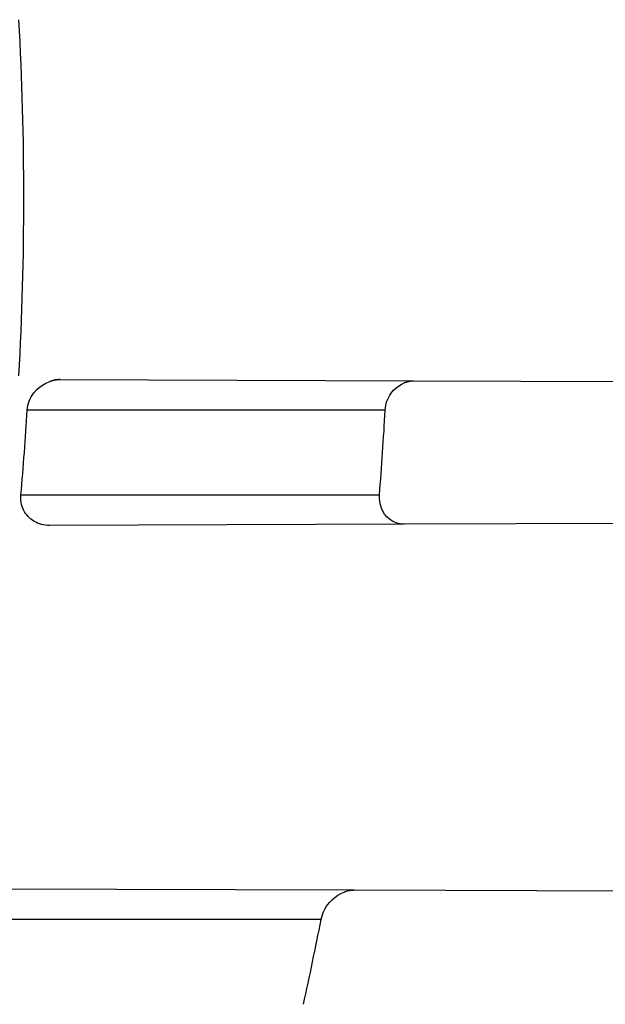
# Model space of a CAD drawing. Header units: millimetres. Extents: x 0 to 297, y 0 to 210.
# Tile 40 of 256: x 143.3961 to 143.4512, y 90.9009 to 90.9937. Entities that reach past the tile are written whole.
import ezdxf

# ---------------------------------------------------------------- set-up
doc = ezdxf.new("R2010")
doc.units = ezdxf.units.MM
doc.header["$LTSCALE"] = 16.335
doc.layers.get('0').update_dxf_attribs({"linetype": 'CONTINUOUS'})
for name, color, linetype in [('01_GLOBAL', 7, 'CONTINUOUS'), ('INTFCLR_1', 7, 'CONTINUOUS'), ('INTFCLR_144815', 7, 'CONTINUOUS')]:
    doc.layers.add(name, color=color, linetype=linetype)

msp = doc.modelspace()

# ---------------------------------------------------------------- linework, layer by layer
at = {"color": 7, "linetype": 'Continuous'}
msp.add_circle((144.2368034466, 92.193132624), 3.04, dxfattribs=at)
at = {"color": 9, "linetype": 'Continuous'}
msp.add_arc((144.2368034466, 92.193132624), 3.001038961, 182.9674534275, 267.0325465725, dxfattribs=at)
at = {"layer": '01_GLOBAL', "color": 7, "linetype": 'Continuous'}
msp.add_circle((144.2368034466, 92.193132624), 3.08, dxfattribs=at)
at = {"layer": 'INTFCLR_1', "color": 9, "linetype": 'Continuous'}
for p, q in [((143.399912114, 90.959780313), (143.4332187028, 90.9596640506)), ((143.4305221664, 90.95690896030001), (143.3968080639, 90.95690896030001)), ((143.3962057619, 90.9489089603), (143.429977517, 90.9489089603)), ((143.4323080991, 90.94615069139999), (143.3988900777, 90.9460340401)), ((143.3937520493, 90.9118018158), (143.427627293, 90.91168356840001)), ((143.4244839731, 90.90890896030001), (143.3901188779, 90.90890896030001))]:
    msp.add_line(p, q, dxfattribs=at)
at = {"layer": 'INTFCLR_1', "color": 6, "linetype": 'Continuous'}
for p, q in [((143.4332187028, 90.9596640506), (143.4928620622, 90.9594558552)), ((143.4921062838, 90.9463594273), (143.4323080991, 90.94615069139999)), ((143.427627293, 90.91168356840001), (143.4880571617, 90.9114726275))]:
    msp.add_line(p, q, dxfattribs=at)
at = {"layer": 'INTFCLR_1', "color": 7, "linetype": 'Continuous'}
for points in [[(143.399912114, 90.959780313), (143.3997875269, 90.95977809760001), (143.3996667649, 90.9597708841), (143.3995498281, 90.9597591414), (143.3994368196, 90.9597433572), (143.3993276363, 90.95972396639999), (143.3992219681, 90.9597012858), (143.3991197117, 90.9596756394), (143.3990209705, 90.9596474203), (143.3989257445, 90.9596169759)], [(143.4323448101, 90.959500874), (143.4324308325, 90.9595318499), (143.4325199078, 90.95956044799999), (143.432612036, 90.959586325), (143.4327075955, 90.959609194), (143.4328062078, 90.9596285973), (143.4329067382, 90.9596440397), (143.4330088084, 90.959655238), (143.4331127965, 90.9596619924), (143.4332187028, 90.9596640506)], [(143.426695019, 90.91151371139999), (143.4267823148, 90.9115439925), (143.4268738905, 90.9115726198), (143.426969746, 90.9115991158), (143.427070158, 90.9116230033), (143.4271748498, 90.9116437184), (143.4272829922, 90.9116606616), (143.4273943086, 90.9116732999), (143.4275090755, 90.91168111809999), (143.427627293, 90.91168356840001)]]:
    msp.add_lwpolyline(points, dxfattribs=at)
at = {"layer": 'INTFCLR_1', "color": 6, "linetype": 'Continuous'}
for centre, radius, start, end in [((143.076579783, 90.97690896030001), 0.4827613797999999, 270, 90.00000002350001), ((143.076579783, 90.97690896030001), 0.4587930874, 270, 90.00000002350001), ((143.0894636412, 90.97690896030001), 0.3070170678, 356.8655071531, 3.1344928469), ((143.0777410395, 90.97690812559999), 0.3196931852, 354.9755200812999, 356.4133847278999), ((143.0777397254, 90.97690826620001), 0.3533488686, 355.4551272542, 356.7553638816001), ((143.0777401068, 90.97690677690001), 0.3533482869, 347.579834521, 348.9048730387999)]:
    msp.add_arc(centre, radius, start, end, dxfattribs=at)
at = {"layer": 'INTFCLR_1', "color": 9, "linetype": 'Continuous'}
for points, knots in [([(143.505791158, 90.8276271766), (143.5067409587, 90.8302116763), (143.5086022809, 90.8354304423), (143.5121486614, 90.84601401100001), (143.5179028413, 90.8650111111), (143.5232385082, 90.8873082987), (143.5267617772, 90.90723622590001), (143.5282429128, 90.9174118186), (143.5290073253, 90.92329723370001), (143.5307716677, 90.93807275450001), (143.5326049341, 90.9633194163), (143.5323109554, 90.99310602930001), (143.5309256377, 91.0124090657), (143.5300542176, 91.021322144), (143.5294126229, 91.02725019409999), (143.5274302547, 91.04325002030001), (143.5229291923, 91.06887020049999), (143.5164430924, 91.09388353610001), (143.5118037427, 91.1087295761), (143.5100588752, 91.1140398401), (143.5074043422, 91.1218621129), (143.501415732, 91.13821577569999), (143.4910739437, 91.16221785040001), (143.4792964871, 91.1848938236), (143.4710860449, 91.1988510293), (143.4672487, 91.2050639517), (143.4646994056, 91.2091138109), (143.4578048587, 91.21976497), (143.446251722, 91.2361118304), (143.4302039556, 91.2560120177), (143.4166114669, 91.2709286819), (143.4071163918, 91.280463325), (143.4018664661, 91.2855115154), (143.3945821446, 91.292319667), (143.3843862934, 91.301234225), (143.373349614, 91.3098835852), (143.3667450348, 91.31458051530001), (143.3640805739, 91.316384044), (143.3625174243, 91.3174211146), (143.360134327, 91.3189510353), (143.3576340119, 91.3204557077), (143.3554317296, 91.3216111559), (143.3541938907, 91.32218598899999), (143.3532081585, 91.3225375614), (143.3525262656, 91.3226967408), (143.3519536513, 91.3226102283), (143.3518421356, 91.322071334), (143.35211692, 91.3214756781), (143.35259409, 91.3206502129), (143.3533650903, 91.31961113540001), (143.354392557, 91.3183442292), (143.3556852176, 91.31685831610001), (143.3572290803, 91.3151525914), (143.358673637, 91.31359842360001), (143.3599466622, 91.3122446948), (143.3621637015, 91.30990205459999), (143.3658426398, 91.3060562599), (143.3733257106, 91.29820400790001), (143.3814986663, 91.2893945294), (143.3889438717, 91.2809746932), (143.3935459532, 91.2756206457), (143.4009463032, 91.2668314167), (143.4122758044, 91.252588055), (143.4271285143, 91.2318655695), (143.4378788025, 91.2149484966), (143.4449171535, 91.2029069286), (143.4496927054, 91.19443764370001), (143.457931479, 91.1789786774), (143.4689344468, 91.1556341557), (143.4765250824, 91.1361710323), (143.480055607, 91.1260798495)], [0, 0, 0, 0, 0.0103790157, 0.0208837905, 0.0420711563, 0.0851838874, 0.1071959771, 0.1183352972, 0.1239410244, 0.1295662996, 0.174425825, 0.2192336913, 0.2417180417, 0.247353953, 0.2529903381, 0.2641931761, 0.3081223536, 0.3509244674, 0.3614867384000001, 0.3667496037, 0.3719933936, 0.3926231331, 0.4323811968, 0.4704128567, 0.4888542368, 0.4934078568, 0.4979383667, 0.5068920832, 0.5412323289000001, 0.5733304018, 0.6031976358, 0.6172527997, 0.6240454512, 0.6306500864, 0.6548352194, 0.6750684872, 0.6834752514, 0.6853781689, 0.6871962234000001, 0.6905460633, 0.6960524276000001, 0.6981915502, 0.6999110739, 0.7012078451, 0.7020914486, 0.7026255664, 0.703100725, 0.7038824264, 0.7050749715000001, 0.7066970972, 0.7087489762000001, 0.7112252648, 0.7141188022, 0.7174211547, 0.7192230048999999, 0.7211233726, 0.7295789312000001, 0.7392839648, 0.7620096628, 0.7748693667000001, 0.7816473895, 0.7886214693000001, 0.8181786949, 0.8502212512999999, 0.8846823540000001, 0.8936821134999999, 0.9027944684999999, 0.9213301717, 0.9597016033, 1, 1, 1, 1]), ([(143.3574002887, 91.32090895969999), (143.3579828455, 91.3209088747), (143.360948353, 91.3197357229), (143.3643531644, 91.3177442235), (143.3676585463, 91.31566523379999), (143.3692467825, 91.31463053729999), (143.3719545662, 91.31283211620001), (143.378664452, 91.3081521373), (143.3898825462, 91.2995381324), (143.4002548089, 91.29065717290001), (143.4076654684, 91.28387553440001), (143.4130031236, 91.27885055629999), (143.422653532, 91.2693642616), (143.4364709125, 91.2545242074), (143.4527894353, 91.23472347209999), (143.4645442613, 91.2184512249), (143.4715593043, 91.2078481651), (143.474151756, 91.2038188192), (143.4780526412, 91.1976396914), (143.4863962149, 91.18376385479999), (143.4983688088, 91.16121559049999), (143.5088888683, 91.1373346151), (143.5149812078, 91.1210611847), (143.5176807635, 91.1132799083), (143.5194547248, 91.1079989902), (143.524169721, 91.0932405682), (143.5307635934, 91.068371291), (143.5353421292, 91.0428843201), (143.5373581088, 91.02696958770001), (143.5380104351, 91.0210743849), (143.5388963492, 91.01221151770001), (143.5403047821, 90.993017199), (143.5406037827, 90.96339318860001), (143.5387395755, 90.93828707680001), (143.5369460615, 90.9235962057), (143.5361688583, 90.9177433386), (143.5346627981, 90.9076231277), (143.5310794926, 90.8877998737), (143.5256534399, 90.86562413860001), (143.5198047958, 90.8467377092), (143.5161994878, 90.83621326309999), (143.5143072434, 90.8310236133), (143.5133416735, 90.828453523)], [0, 0, 0, 0, 0.0031306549, 0.0166311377, 0.0214593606, 0.0240790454, 0.0268205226, 0.0389267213, 0.0680356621, 0.1027866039, 0.1122691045, 0.1220183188, 0.1421809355, 0.1849822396, 0.2309158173, 0.2799873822, 0.2927706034, 0.2992370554, 0.3057353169, 0.3320403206, 0.3862319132, 0.4428084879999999, 0.4721383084, 0.4795908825, 0.487069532, 0.5020757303, 0.5628487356, 0.6251729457, 0.6410612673, 0.6490543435, 0.6570463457, 0.6889269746, 0.7524526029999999, 0.8160592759, 0.8240370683, 0.8319876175, 0.8477879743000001, 0.8790177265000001, 0.9402188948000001, 0.970317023, 0.9852457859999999, 1, 1, 1, 1]), ([(143.480055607, 91.1260798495), (143.4837259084, 91.1155891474), (143.4903909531, 91.0940316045), (143.4967360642, 91.0663225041), (143.4998687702, 91.04781634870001), (143.5011284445, 91.03908602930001), (143.5019170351, 91.03321160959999), (143.5038463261, 91.0170292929), (143.5057008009, 90.99034417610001), (143.5054397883, 90.96356436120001), (143.5044671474, 90.9471924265), (143.504022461, 90.9412179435), (143.5032714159, 90.9323261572), (143.5012002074, 90.91339241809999), (143.4963788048, 90.88484585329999), (143.49048443, 90.86114028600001), (143.4864832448, 90.8475354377), (143.4848602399, 90.84220041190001), (143.4819377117, 90.8330489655), (143.4757637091, 90.8153843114), (143.4658991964, 90.7913053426), (143.4557508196, 90.7706295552), (143.4492053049, 90.7585613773), (143.4468307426, 90.7543048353), (143.4433023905, 90.74809499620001), (143.4357024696, 90.7352960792), (143.4236423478, 90.7168780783), (143.4088585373, 90.6967735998), (143.3981978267, 90.6836583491), (143.3920521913, 90.6764597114), (143.3897353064, 90.67377295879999), (143.3858253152, 90.6693041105), (143.3786022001, 90.6612629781), (143.3707422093, 90.65288706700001), (143.3636495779, 90.6454713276), (143.3593994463, 90.6410102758), (143.3560255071, 90.6373676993), (143.3538487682, 90.6348460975), (143.3526496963, 90.6332520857), (143.3521523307, 90.6324062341), (143.3518509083, 90.63179937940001), (143.3519780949, 90.6310096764), (143.3536612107, 90.6313530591), (143.3555127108, 90.6322404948), (143.3588652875, 90.6340529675), (143.3620632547, 90.63609007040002), (143.3646891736, 90.63783994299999), (143.3663741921, 90.6389985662), (143.3692060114, 90.6409804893), (143.3737350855, 90.64429641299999), (143.3800639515, 90.6492162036), (143.3895251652, 90.6570018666), (143.3979931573, 90.6645963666), (143.4054028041, 90.6717023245), (143.4107134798, 90.67694344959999), (143.4202844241, 90.68681168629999), (143.4339256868, 90.7022001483), (143.4499433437, 90.72266038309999), (143.4614126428, 90.7394215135), (143.4682300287, 90.75032242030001), (143.4707469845, 90.75446396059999), (143.4745342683, 90.76081850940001), (143.4826220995, 90.77508671), (143.4941655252, 90.79824657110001), (143.5021068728, 90.8176018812), (143.505791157, 90.8276271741)], [0, 0, 0, 0, 0.0419354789, 0.08505031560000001, 0.1071497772, 0.1127379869, 0.1183317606, 0.1295131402, 0.1742263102, 0.2191466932, 0.230445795, 0.2361065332, 0.241751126, 0.2641147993, 0.3079545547, 0.3508736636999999, 0.3561840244, 0.3614616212, 0.3719139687, 0.3924297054, 0.4320526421, 0.4700131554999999, 0.4792642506, 0.483852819, 0.4884035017, 0.5062126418, 0.5400088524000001, 0.5714206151, 0.6003317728, 0.6037560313, 0.6071340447, 0.6137178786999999, 0.6261602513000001, 0.6479155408, 0.6570536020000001, 0.6648783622, 0.6711643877, 0.6757843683, 0.6774462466, 0.6786751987, 0.6794900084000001, 0.6799813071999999, 0.6813020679, 0.6842478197, 0.6888651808, 0.6950795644, 0.6987591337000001, 0.70073729, 0.7027989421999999, 0.7117993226, 0.7219139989, 0.7330405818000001, 0.7580265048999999, 0.7648041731, 0.7717766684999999, 0.7861782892, 0.816667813, 0.8493175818, 0.8841610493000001, 0.8932352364, 0.8978283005, 0.9024468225, 0.9211469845, 0.9596997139, 1, 1, 1, 1]), ([(143.3574002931, 90.6329089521), (143.3572429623, 90.6329089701), (143.3568577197, 90.6329849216), (143.3568775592, 90.6336774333), (143.3572897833, 90.63438990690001), (143.3580025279, 90.63544892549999), (143.3590890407, 90.6367667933), (143.3605161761, 90.6383861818), (143.3622809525, 90.6402852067), (143.364262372, 90.64235883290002), (143.366417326, 90.6445772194), (143.3695810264, 90.647809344), (143.3761156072, 90.6544648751), (143.384127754, 90.66278898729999), (143.391492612, 90.67078447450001), (143.3954790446, 90.6752283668), (143.3978410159, 90.6779000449), (143.4041032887, 90.6850552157), (143.4149655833, 90.6980920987), (143.4300350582, 90.7180883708), (143.4423327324, 90.7364164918), (143.4500842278, 90.74915778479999), (143.4536819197, 90.7553382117), (143.4561024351, 90.75957339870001), (143.4627716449, 90.77157583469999), (143.4731139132, 90.7921423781), (143.4831746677, 90.8161140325), (143.4894718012, 90.8337029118), (143.4924519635, 90.8428134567), (143.4941067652, 90.8481240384), (143.4981845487, 90.86166066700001), (143.5041933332, 90.8852508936), (143.5091109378, 90.9136744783), (143.5112232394, 90.9325267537), (143.5119890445, 90.94137893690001), (143.5124424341, 90.9473263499), (143.5134340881, 90.9636235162), (143.5137003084, 90.9902855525), (143.5118091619, 91.01685089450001), (143.5098423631, 91.03295754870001), (143.5090383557, 91.0388051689), (143.5077538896, 91.047496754), (143.5045588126, 91.0659242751), (143.498087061, 91.0935137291), (143.4912937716, 91.1149624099), (143.4875537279, 91.1253987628)], [0, 0, 0, 0, 0.0008731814, 0.0017184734, 0.0032338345, 0.0055641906, 0.008732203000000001, 0.0127298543, 0.0175349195, 0.0231216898, 0.028646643, 0.0346996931, 0.0482229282, 0.0804128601, 0.09881585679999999, 0.1085510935, 0.1135452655, 0.1186072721, 0.1613234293, 0.207686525, 0.2575125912, 0.2837456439, 0.2904463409, 0.297201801, 0.3108185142, 0.3666506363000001, 0.4248611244, 0.4549770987, 0.470314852, 0.4780577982, 0.4858479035, 0.548777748, 0.6130125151, 0.6457681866, 0.6540348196, 0.6623247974, 0.6788712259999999, 0.7446474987, 0.8101274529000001, 0.8265054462, 0.8346996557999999, 0.8428862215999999, 0.8752668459, 0.9384715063, 1, 1, 1, 1])]:
    msp.add_open_spline(points, degree=3, knots=knots, dxfattribs=at)
at = {"layer": 'INTFCLR_1', "color": 6, "linetype": 'Continuous'}
for points, knots in [([(143.391388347, 91.3209089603), (143.3904120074, 91.3209089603), (143.3921762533, 91.3175482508), (143.3936912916, 91.315694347), (143.3961672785, 91.3124411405), (143.3992225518, 91.30876154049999), (143.403128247, 91.3040654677), (143.4076936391, 91.29861198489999), (143.4125904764, 91.2926805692), (143.4174256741, 91.286720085), (143.4219266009, 91.28104271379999), (143.4260587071, 91.27571427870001), (143.4298162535, 91.27075815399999), (143.4332121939, 91.266182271), (143.4362702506, 91.26197618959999), (143.4390204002, 91.2581218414), (143.4414908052, 91.2545969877), (143.44370074, 91.2513921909), (143.4456749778, 91.24848640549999), (143.4474377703, 91.24585559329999), (143.4490168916, 91.24346918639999), (143.4504211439, 91.2413232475), (143.4516679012, 91.2393981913), (143.4527743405, 91.2376740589), (143.4537663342, 91.2361152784), (143.4546489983, 91.2347177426), (143.4556772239, 91.23307898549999), (143.456672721, 91.23147797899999), (143.4576979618, 91.229813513), (143.4585721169, 91.2283843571), (143.4595323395, 91.2268022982), (143.4605887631, 91.22504676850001), (143.4617562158, 91.22308812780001), (143.4630444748, 91.22090314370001), (143.464465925, 91.21846216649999), (143.4660286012, 91.2157418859), (143.4677482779, 91.21270225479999), (143.4696392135, 91.20930191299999), (143.4717186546, 91.20548838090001), (143.4740086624, 91.2011951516), (143.4765248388, 91.1963580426), (143.4792812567, 91.1909028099), (143.4822951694, 91.18473858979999), (143.4855914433, 91.1777384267), (143.4891913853, 91.16974930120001), (143.4931140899, 91.16057587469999), (143.4973740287, 91.14998328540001), (143.5019825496, 91.13763594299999), (143.5068772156, 91.12325026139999), (143.5117345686, 91.10722271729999), (143.5162134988, 91.0902287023), (143.5200746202, 91.0730385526), (143.5232856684, 91.05580143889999), (143.5258459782, 91.03858559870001), (143.5277689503, 91.0213883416), (143.5290609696, 91.0042502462), (143.529733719, 90.9871546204), (143.5297948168, 90.97012845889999), (143.5292510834, 90.9531560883), (143.5281065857, 90.9362397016), (143.5263644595, 90.9193928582), (143.5240214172, 90.9025816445), (143.5210770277, 90.88582850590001), (143.5175167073, 90.8690970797), (143.5133376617, 90.85240858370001), (143.5085942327, 90.8359945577), (143.5035656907, 90.8206525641), (143.4986112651, 90.80703250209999), (143.4940105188, 90.7954001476), (143.4897809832, 90.7854046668), (143.485903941, 90.7767502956), (143.4823616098, 90.7692115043), (143.4791285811, 90.76260345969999), (143.4761817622, 90.75678861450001), (143.4734988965, 90.7516551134), (143.4710647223, 90.7471189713), (143.4688610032, 90.7431068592), (143.466865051, 90.7395466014), (143.4650570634, 90.7363786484), (143.4634184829, 90.7335526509), (143.461937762, 90.7310351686), (143.4606041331, 90.72879595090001), (143.4594032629, 90.72680144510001), (143.4583170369, 90.7250147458), (143.457331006, 90.7234069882), (143.4564183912, 90.7219306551), (143.4555069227, 90.720467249), (143.4545265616, 90.7189048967), (143.4534184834, 90.71715367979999), (143.4521719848, 90.7152023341), (143.4507682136, 90.71302749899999), (143.4491853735, 90.7106037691), (143.4474055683, 90.7079124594), (143.4454085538, 90.7049352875), (143.4431685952, 90.701647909), (143.4406602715, 90.6980271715), (143.4378551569, 90.6940523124), (143.4347311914, 90.6897123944), (143.4312583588, 90.6849889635), (143.4274059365, 90.6798656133), (143.4231637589, 90.6743560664), (143.4185304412, 90.6684770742), (143.4135422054, 90.66229925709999), (143.408452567, 90.6561180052), (143.4036878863, 90.6504204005), (143.3995946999, 90.6455048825), (143.3963986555, 90.6416642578), (143.3938021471, 90.6382708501), (143.3922373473, 90.6363594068), (143.3903920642, 90.6329089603), (143.391388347, 90.6329089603)], [0, 0, 0, 0, 0.0038604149, 0.007501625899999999, 0.0124785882, 0.0188917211, 0.0268498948, 0.0364677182, 0.0470694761, 0.05724446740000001, 0.066818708, 0.0757144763, 0.0839053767, 0.0914099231, 0.0982451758, 0.1044667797, 0.1101313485, 0.11526428, 0.1198589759, 0.1240215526, 0.1277856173, 0.1311734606, 0.1341617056, 0.1368541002, 0.1392736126, 0.1414672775, 0.143389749, 0.1469230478, 0.1489215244, 0.1511192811, 0.1535471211, 0.1562389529, 0.1592204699, 0.1625628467, 0.1662680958, 0.1703891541, 0.1749670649, 0.1800767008, 0.1857729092, 0.1921414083, 0.199315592, 0.2073311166, 0.2163077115, 0.2264451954, 0.2379233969, 0.2509534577, 0.2658909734, 0.2830621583, 0.3030578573, 0.3259639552, 0.3492662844, 0.3725305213, 0.3956109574, 0.4185782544, 0.4413347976, 0.4640172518, 0.4865192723, 0.5089682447, 0.5313242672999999, 0.5536477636, 0.5759939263, 0.5982772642, 0.6207472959, 0.6432362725, 0.6658996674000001, 0.6887559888, 0.7107777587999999, 0.7297237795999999, 0.7460531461, 0.7602331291, 0.7726347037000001, 0.7835467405, 0.7931663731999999, 0.8017211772, 0.8093215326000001, 0.8160683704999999, 0.8220757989, 0.8274205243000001, 0.8322066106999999, 0.8364980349, 0.8403367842, 0.8437547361, 0.8468031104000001, 0.8495420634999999, 0.8520223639, 0.8542604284, 0.8564046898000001, 0.8588391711, 0.861553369, 0.8645986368, 0.8679945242, 0.8717882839, 0.8760445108, 0.8807522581, 0.8859628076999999, 0.8917731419, 0.8981681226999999, 0.9051985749, 0.9129160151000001, 0.9213486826, 0.9305434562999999, 0.9404096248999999, 0.9509435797, 0.9619432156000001, 0.9720502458, 0.9803711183, 0.9870628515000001, 0.9922716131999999, 0.9960607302, 1, 1, 1, 1]), ([(143.3913883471, 90.6329089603), (143.3925009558, 90.6329089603), (143.3944304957, 90.6342092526), (143.3973970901, 90.6359951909), (143.4007982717, 90.63846662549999), (143.4050037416, 90.641686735), (143.4100111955, 90.64579797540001), (143.4155298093, 90.6505901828), (143.4211292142, 90.6557134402), (143.4264144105, 90.6607775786), (143.43125736, 90.6656028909), (143.4356657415, 90.6701567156), (143.4396603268, 90.6744161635), (143.4432708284, 90.6783761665), (143.4465216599, 90.6820354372), (143.4494397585, 90.68539654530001), (143.4520627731, 90.68848206), (143.4544121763, 90.6912986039), (143.456513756, 90.6938607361), (143.4583900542, 90.69618388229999), (143.4600695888, 90.6982924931), (143.4615949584, 90.7002315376), (143.4630975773, 90.7021632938), (143.4646983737, 90.7042463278), (143.4663978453, 90.7064880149), (143.4680793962, 90.7087376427), (143.4697311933, 90.7109767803), (143.4714499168, 90.71333865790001), (143.4733525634, 90.7159926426), (143.4754791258, 90.7190089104), (143.477855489, 90.7224451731), (143.4805066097, 90.7263640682), (143.4834545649, 90.73083052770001), (143.4867221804, 90.73592456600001), (143.4903444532, 90.7417581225), (143.4943554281, 90.74846001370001), (143.4987865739, 90.7561875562), (143.5036710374, 90.7651488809), (143.5090369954, 90.7755879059), (143.5149200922, 90.78786990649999), (143.5212054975, 90.8021696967), (143.5274896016, 90.8180379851), (143.5333654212, 90.8347684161), (143.5385840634, 90.85172715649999), (143.543100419, 90.8687485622), (143.5469295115, 90.8858143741), (143.5500694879, 90.9028343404), (143.5525457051, 90.9198546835), (143.5543635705, 90.93680288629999), (143.5555404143, 90.953705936), (143.5560867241, 90.9705470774), (143.5560112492, 90.9873292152), (143.5553196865, 91.00406232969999), (143.5540157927, 91.0207358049), (143.5520992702, 91.03735679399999), (143.5495685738, 91.05392286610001), (143.5464237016, 91.0704086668), (143.5426520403, 91.08685112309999), (143.5382472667, 91.1032296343), (143.5331875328, 91.11956315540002), (143.527486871, 91.1357686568), (143.5213730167, 91.1512348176), (143.515238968, 91.1652433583), (143.5094946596, 91.17729987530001), (143.5042564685, 91.18755505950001), (143.4994933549, 91.19635787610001), (143.4951738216, 91.20395281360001), (143.4912628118, 91.21054467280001), (143.4877284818, 91.21628951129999), (143.4845342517, 91.2213187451), (143.4816534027, 91.22572797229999), (143.4790579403, 91.22960449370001), (143.4767281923, 91.23301003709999), (143.4746357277, 91.2360102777), (143.472765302, 91.23864767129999), (143.4710870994, 91.24097947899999), (143.46957943, 91.2430470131), (143.4681380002, 91.2450001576), (143.4666395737, 91.2470074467), (143.4649885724, 91.2491911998), (143.463288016, 91.2514092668), (143.4615819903, 91.2536039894), (143.4598543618, 91.2557981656), (143.4579581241, 91.2581730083), (143.4558400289, 91.260784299), (143.4534675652, 91.2636590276), (143.4508179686, 91.26680939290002), (143.447859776, 91.2702519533), (143.4445666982, 91.2739955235), (143.4409044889, 91.27805121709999), (143.4368464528, 91.28241728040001), (143.4323696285, 91.2870829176), (143.4274456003, 91.2920302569), (143.4220754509, 91.2972158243), (143.4163486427, 91.3024971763), (143.410661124, 91.30747107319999), (143.4054543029, 91.3117747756), (143.4010724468, 91.3151480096), (143.3975442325, 91.3177259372), (143.3944939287, 91.3195690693), (143.3925216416, 91.3209089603), (143.3913883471, 91.3209089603)], [0, 0, 0, 0, 0.0042187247, 0.0081401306, 0.0133978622, 0.0200459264, 0.0282638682, 0.0379443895, 0.0477615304, 0.05703690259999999, 0.0656973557, 0.0736821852, 0.0810680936, 0.0878383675, 0.0940009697, 0.0996271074, 0.1047154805, 0.1093563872, 0.1135342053, 0.1172803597, 0.1206792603, 0.1237557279, 0.1266349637, 0.1299589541, 0.1337168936, 0.1373013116, 0.1406085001, 0.1442672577, 0.148377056, 0.1529904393, 0.1582606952, 0.164218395, 0.1709303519, 0.1785521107, 0.1871652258, 0.1969659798, 0.2081658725, 0.2209392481, 0.2356613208, 0.2526660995, 0.2725685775, 0.2948769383, 0.3173640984, 0.3397873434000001, 0.3621386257, 0.3841211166, 0.4060891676, 0.4277469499, 0.4493218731, 0.470705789, 0.4919793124, 0.5131981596, 0.5343255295, 0.5554668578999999, 0.5765984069, 0.5977513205, 0.6189954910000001, 0.6402209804, 0.6617015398, 0.6832900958, 0.7050415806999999, 0.7268239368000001, 0.7463339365, 0.7630160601, 0.7774553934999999, 0.7899931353, 0.8009638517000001, 0.8105830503, 0.8190545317, 0.8265380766, 0.8331730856, 0.8390248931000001, 0.8442268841, 0.8488182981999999, 0.8528943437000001, 0.8564866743, 0.8597116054, 0.8625968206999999, 0.8656908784, 0.8692094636, 0.8729771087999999, 0.8762884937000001, 0.879749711, 0.8835661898, 0.8878115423, 0.8924986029, 0.8976989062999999, 0.9034198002, 0.9097088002, 0.9166034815, 0.9241390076, 0.9323094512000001, 0.9411199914, 0.9506041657, 0.9606137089, 0.9706541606, 0.9792553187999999, 0.9862062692, 0.9916647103, 0.9957028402, 1, 1, 1, 1]), ([(143.3988900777, 90.9460340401), (143.3983913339, 90.9460322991), (143.3973813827, 90.94629064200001), (143.3963340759, 90.9474243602), (143.3961637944, 90.9484316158), (143.3962057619, 90.9489089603)], [0, 0, 0, 0, 0.3410084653, 0.6723660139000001, 1, 1, 1, 1]), ([(143.4323080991, 90.94615069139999), (143.4318060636, 90.946148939), (143.4304428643, 90.9466025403), (143.4299131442, 90.94809913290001), (143.429977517, 90.9489089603)], [0, 0, 0, 0, 0.3819467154, 1, 1, 1, 1])]:
    msp.add_open_spline(points, degree=3, knots=knots, dxfattribs=at)
at = {"layer": 'INTFCLR_1', "color": 7, "linetype": 'Continuous'}
for points, knots in [([(143.3968080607, 90.95690896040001), (143.3968425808, 90.9574877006), (143.3974015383, 90.95898624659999), (143.3989848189, 90.9597739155), (143.3999121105, 90.9597803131)], [0, 0, 0, 0, 0.3846960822, 1, 1, 1, 1]), ([(143.4305221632, 90.95690896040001), (143.4305524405, 90.95746963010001), (143.4309997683, 90.95884257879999), (143.4324064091, 90.9596590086), (143.4332186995, 90.9596640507)], [0, 0, 0, 0, 0.4087127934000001, 1, 1, 1, 1]), ([(143.4244839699, 90.90890896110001), (143.4245959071, 90.9094914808), (143.4252708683, 90.9108582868), (143.4267490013, 90.9116819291), (143.4276272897, 90.91168356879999)], [0, 0, 0, 0, 0.4031195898, 1, 1, 1, 1])]:
    msp.add_open_spline(points, degree=3, knots=knots, dxfattribs=at)
at = {"layer": 'INTFCLR_144815', "color": 6, "linetype": 'Continuous'}
for radius in [0.5104906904, 0.4864760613]:
    msp.add_circle((143.076579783, 90.97690896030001), radius, dxfattribs=at)
for radius, start, end in [(0.7037433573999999, 313.9937911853, 154.5150993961), (0.6797433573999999, 312.9543589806, 154.5144414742), (0.6572577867, 282.2440355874, 71.2863570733), (0.5288304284, 45.0000000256, 314.9999999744), (0.5278840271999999, 44.999999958, 315.000000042), (0.5271191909, 44.99999997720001, 315.0000000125), (0.5186031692, 308.490992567, 51.50900743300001), (0.5120146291, 313.9992414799, 46.00075850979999)]:
    msp.add_arc((143.076579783, 90.97690896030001), radius, start, end, dxfattribs=at)
at = {"layer": 'INTFCLR_144815', "color": 9, "linetype": 'Continuous'}
for centre, radius, start, end in [((143.076579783, 90.97690896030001), 0.6528896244, 292.4997540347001, 54.0964566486), ((143.0765826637, 90.97691030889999), 0.5889741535, 292.4997540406, 54.09645665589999), ((143.076579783, 90.97690896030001), 0.5277450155, 314.0862202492, 45.9137797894), ((143.076579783, 90.97690896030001), 0.5151250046, 313.8592910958, 46.1407088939), ((143.076579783, 90.97690896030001), 0.5117547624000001, 314.0319604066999, 45.9680396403)]:
    msp.add_arc(centre, radius, start, end, dxfattribs=at)
at = {"layer": 'INTFCLR_144815', "color": 6, "linetype": 'Continuous'}
for points, knots in [([(143.559959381, 90.9769089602), (143.559959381, 90.97942306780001), (143.5599220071, 90.98445191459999), (143.5597537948, 90.991994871), (143.5594733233, 90.9995378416), (143.5590804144, 91.0070808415), (143.5585748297, 91.01462372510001), (143.5579562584, 91.0221664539), (143.5572243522, 91.02970866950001), (143.5563786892, 91.0372501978), (143.5554188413, 91.0447904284), (143.5543443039, 91.05232900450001), (143.5531546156, 91.0598649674), (143.5518492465, 91.0673976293), (143.5504277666, 91.0749256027), (143.5488896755, 91.0824478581), (143.5472346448, 91.08996252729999), (143.5454623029, 91.097468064), (143.5435725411, 91.1049619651), (143.5415652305, 91.1124420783), (143.5394406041, 91.11990520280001), (143.5371989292, 91.1273484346), (143.5348409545, 91.13476773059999), (143.5323675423, 91.1421592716), (143.529780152, 91.1495180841), (143.5270804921, 91.1568392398), (143.5242709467, 91.1641167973), (143.5213543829, 91.17134449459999), (143.5183344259, 91.17851521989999), (143.5152154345, 91.1856212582), (143.5120026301, 91.19265416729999), (143.5087022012, 91.19960473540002), (143.505321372, 91.2064630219), (143.5018684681, 91.2132183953), (143.4983529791, 91.2198595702), (143.4947855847, 91.22637469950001), (143.4911781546, 91.2327514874), (143.4875436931, 91.2389773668), (143.4838962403, 91.24503970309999), (143.4802507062, 91.2509260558), (143.4766226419, 91.2566244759), (143.473027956, 91.2621238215), (143.4694825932, 91.2674140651), (143.4660021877, 91.2724865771), (143.4626017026, 91.2773343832), (143.459295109, 91.2819523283), (143.4560950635, 91.2863372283), (143.4530128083, 91.2904877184), (143.4500581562, 91.2944040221), (143.4472396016, 91.29808760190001), (143.4445638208, 91.3015416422), (143.4420354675, 91.3047711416), (143.4396569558, 91.3077830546), (143.4374291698, 91.31058532), (143.4353519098, 91.3131862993), (143.4334244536, 91.3155941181), (143.4316455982, 91.3178166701), (143.4300138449, 91.3198614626), (143.4285275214, 91.32173548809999), (143.4271849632, 91.3234451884), (143.4259844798, 91.3249961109), (143.4249241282, 91.3263946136), (143.4240021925, 91.3276429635), (143.4232155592, 91.32875491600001), (143.422565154, 91.3297078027), (143.4220400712, 91.3305844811), (143.4215107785, 91.33140008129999), (143.4211293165, 91.33289918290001), (143.4216624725, 91.3329088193)], [0, 0, 0, 0, 0.0193232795, 0.0386507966, 0.0579870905, 0.0773359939, 0.09670230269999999, 0.1160891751, 0.1355014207, 0.154941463, 0.1744140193, 0.1939206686, 0.213465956, 0.2330500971, 0.2526769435, 0.2723457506, 0.2920596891, 0.3118161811, 0.3316171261, 0.3514582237, 0.3713396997, 0.3912550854, 0.4112023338, 0.4311723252, 0.4511600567, 0.471153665, 0.4911437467, 0.5111161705, 0.5310553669, 0.5509435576, 0.5707599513, 0.5904809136, 0.6100798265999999, 0.6295269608, 0.6487896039, 0.6678319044, 0.6866152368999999, 0.7050985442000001, 0.7232388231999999, 0.7409918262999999, 0.758313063, 0.7751587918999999, 0.7914870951, 0.8072590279, 0.8224396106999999, 0.8369988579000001, 0.8509122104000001, 0.8641615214, 0.8767332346, 0.8886179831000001, 0.8998102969, 0.9103147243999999, 0.9201416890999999, 0.9293075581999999, 0.9378296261, 0.9457257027, 0.9530130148, 0.9597096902, 0.9658325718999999, 0.9713969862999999, 0.9764171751, 0.9809076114, 0.9848822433, 0.9883555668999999, 0.9913411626, 0.9938520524, 0.9959015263, 1, 1, 1, 1]), ([(143.433067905, 90.62090910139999), (143.4328265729, 90.6209135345), (143.4324756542, 90.62173267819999), (143.4330197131, 90.6224610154), (143.4334366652, 90.6233453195), (143.4339703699, 90.62419814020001), (143.4346161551, 90.625198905), (143.4354019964, 90.62633936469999), (143.4363208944, 90.62762784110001), (143.4373778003, 90.629067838), (143.4385738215, 90.6306651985), (143.4399109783, 90.6324252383), (143.441391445, 90.63435475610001), (143.4430186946, 90.6364625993), (143.4447956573, 90.638757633), (143.4467226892, 90.6412461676), (143.4487964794, 90.6439306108), (143.4510117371, 90.6468115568), (143.4533657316, 90.6498936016), (143.4558612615, 90.6531893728), (143.4585019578, 90.6567137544), (143.461284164, 90.6604731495), (143.4641988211, 90.6644674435), (143.4672349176, 90.66869431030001), (143.4703835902, 90.673154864), (143.473633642, 90.6778472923), (143.4769725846, 90.6827680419), (143.4803867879, 90.68791175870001), (143.4838617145, 90.69327133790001), (143.4873822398, 90.69883811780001), (143.4909329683, 90.704602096), (143.4944985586, 90.7105522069), (143.4980640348, 90.7166766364), (143.5016150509, 90.7229631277), (143.5051380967, 90.72939925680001), (143.508620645, 90.7359726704), (143.5120512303, 90.7426712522), (143.5154195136, 90.7494833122), (143.5187162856, 90.75639770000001), (143.5219334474, 90.7634039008), (143.5250639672, 90.77049210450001), (143.5281017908, 90.777653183), (143.5310417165, 90.78487857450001), (143.5338798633, 90.7921616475), (143.5366072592, 90.7994810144), (143.5392210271, 90.8068281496), (143.5417223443, 90.8142048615), (143.5441140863, 90.8216202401), (143.5463966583, 90.8290768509), (143.5485670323, 90.8365654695), (143.5506238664, 90.84408177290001), (143.5525648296, 90.8516162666), (143.5543887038, 90.8591617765), (143.5560958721, 90.86671694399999), (143.5576869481, 90.8742815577), (143.5591625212, 90.881855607), (143.5605229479, 90.88943824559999), (143.5617683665, 90.89702739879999), (143.5628989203, 90.9046205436), (143.5639149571, 90.91221615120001), (143.5648169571, 90.91981379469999), (143.5656053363, 90.9274129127), (143.5662804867, 90.9350130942), (143.5668427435, 90.942613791), (143.5672924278, 90.9502149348), (143.5676297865, 90.9578162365), (143.5678550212, 90.9654177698), (143.5679682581, 90.97301929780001), (143.5679695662, 90.9806209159), (143.567858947, 90.9882224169), (143.5676363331, 90.99582392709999), (143.5673015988, 91.00342523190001), (143.5668545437, 91.01102638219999), (143.5662949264, 91.0186270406), (143.5656224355, 91.0262270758), (143.5648367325, 91.0338260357), (143.5639374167, 91.0414235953), (143.5629240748, 91.0490191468), (143.5617962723, 91.05661196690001), (143.5605535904, 91.0642010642), (143.5591956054, 91.07178539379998), (143.5577218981, 91.0793638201), (143.5561322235, 91.0869343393), (143.5544265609, 91.09449419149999), (143.5526049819, 91.10204067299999), (143.5506674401, 91.10957186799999), (143.5486137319, 91.117086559), (143.5464439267, 91.1245825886), (143.5441586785, 91.13205611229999), (143.5417591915, 91.139502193), (143.5392470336, 91.1469155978), (143.5366239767, 91.1542912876), (143.5338923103, 91.16162359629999), (143.5310549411, 91.16890614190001), (143.5281154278, 91.1761319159), (143.525078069, 91.1832932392), (143.5219479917, 91.1903817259), (143.5187312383, 91.19738826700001), (143.5154348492, 91.20430302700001), (143.512066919, 91.2111154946), (143.5086366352, 91.2178145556), (143.5051543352, 91.2243885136), (143.5016314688, 91.2308252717), (143.4980805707, 91.2371124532), (143.4945151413, 91.2432376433), (143.4909495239, 91.24918858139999), (143.4873986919, 91.2549534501), (143.4838779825, 91.2605211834), (143.480402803, 91.2658817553), (143.4769882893, 91.27102648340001), (143.4736489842, 91.2759482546), (143.4703985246, 91.28064170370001), (143.4672493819, 91.28510330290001), (143.464212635, 91.2893314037), (143.4612978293, 91.29332617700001), (143.4585129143, 91.29708947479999), (143.4558642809, 91.3006245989), (143.4533568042, 91.30393610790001), (143.450993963, 91.30702956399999), (143.4487779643, 91.3099113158), (143.4467099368, 91.3125882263), (143.444790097, 91.3150674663), (143.4430178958, 91.31735635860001), (143.4413922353, 91.31946213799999), (143.4399116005, 91.32139186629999), (143.4385741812, 91.323152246), (143.4373781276, 91.32474964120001), (143.4363211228, 91.32618976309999), (143.4354021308, 91.3274783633), (143.4346162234, 91.32861891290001), (143.4339704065, 91.32961972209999), (143.4334366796, 91.3304725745), (143.4330197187, 91.3313568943), (143.4324756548, 91.33208523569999), (143.4328265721, 91.33290438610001), (143.433067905, 91.3329088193)], [0, 0, 0, 0, 0.0009310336, 0.002365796, 0.0034193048, 0.0047077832, 0.006237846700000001, 0.0080159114, 0.0100484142, 0.0123424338, 0.0149055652, 0.0177455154, 0.0208683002, 0.0242865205, 0.0280168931, 0.0320641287, 0.03642688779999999, 0.0411013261, 0.0460820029, 0.0513859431, 0.0570470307, 0.0630689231, 0.0694259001, 0.0761196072, 0.0831428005, 0.0904858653, 0.0981365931, 0.1060799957, 0.1142989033, 0.1227742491, 0.1314855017, 0.1404113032, 0.1495299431, 0.1588198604, 0.1682601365, 0.1778307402, 0.1875127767, 0.1972886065, 0.2071421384, 0.2170587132, 0.2270251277, 0.2370298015, 0.2470622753, 0.2571128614, 0.2671789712, 0.2771901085, 0.2871913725, 0.2972229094, 0.3072428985, 0.3172696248, 0.3272959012, 0.3372999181, 0.3472797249, 0.3572378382, 0.3671756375, 0.3770956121, 0.3870009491, 0.3968896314, 0.4067592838, 0.416611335, 0.4264476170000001, 0.4362699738, 0.4460792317, 0.4558777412, 0.465666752, 0.475448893, 0.4852256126, 0.4949995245, 0.5047720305, 0.5145458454, 0.5243224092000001, 0.5341044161, 0.5438932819, 0.5536914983, 0.5635002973, 0.5733219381, 0.5831577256, 0.5930094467, 0.6028783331, 0.6127653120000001, 0.6226711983, 0.6325970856, 0.6425436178, 0.6525082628, 0.6624891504, 0.6724871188, 0.6825027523, 0.6925369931, 0.7025869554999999, 0.7126463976, 0.7227116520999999, 0.7327783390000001, 0.742840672, 0.7528920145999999, 0.7629245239, 0.772929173, 0.7828957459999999, 0.7928124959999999, 0.8026662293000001, 0.8124423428, 0.8221246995, 0.8316958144, 0.8411366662, 0.8504272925, 0.8595467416, 0.8684734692, 0.8771857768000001, 0.8856622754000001, 0.8938824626, 0.9018271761, 0.9094792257, 0.9168237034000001, 0.923848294, 0.9305435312, 0.93690291, 0.9429227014, 0.9486018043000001, 0.9539413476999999, 0.9589446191, 0.9636165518, 0.9679634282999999, 0.9719924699, 0.9757115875, 0.9791292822, 0.9822538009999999, 0.9850935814, 0.9876568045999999, 0.9899510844, 0.9919838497, 0.9937619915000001, 0.9952921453, 0.9965806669, 0.997634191, 0.9990689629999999, 1, 1, 1, 1]), ([(143.3994670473, 91.3209089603), (143.399146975, 91.3209089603), (143.3990453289, 91.3197000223), (143.3998732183, 91.31874922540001), (143.4008762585, 91.3170341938), (143.4024694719, 91.31499494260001), (143.4045267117, 91.3123576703), (143.4070952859, 91.3092171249), (143.4101750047, 91.3054836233), (143.4137722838, 91.30113952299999), (143.4179272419, 91.29608530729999), (143.4226335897, 91.29027809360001), (143.4278792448, 91.2836639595), (143.4336355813, 91.27619926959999), (143.4398265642, 91.2678906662), (143.4463921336, 91.25871707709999), (143.4532128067, 91.2487397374), (143.4601957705, 91.23798721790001), (143.4672140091, 91.2265542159), (143.4741696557, 91.2145077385), (143.4809580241, 91.2019499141), (143.4875044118, 91.1889540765), (143.4937367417, 91.1756130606), (143.4996120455, 91.1619830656), (143.5050872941, 91.1481408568), (143.5101428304, 91.134124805), (143.5147593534, 91.1199874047), (143.5189273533, 91.1057650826), (143.5226468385, 91.09147400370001), (143.525909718, 91.0771665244), (143.5287290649, 91.0628147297), (143.5310996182, 91.0484749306), (143.53303206, 91.0341158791), (143.5345263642, 91.01978289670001), (143.5355886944, 91.00546539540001), (143.5362231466, 90.991176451), (143.5363638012, 90.9816614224), (143.5363638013, 90.9769089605)], [0, 0, 0, 0, 0.0025344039, 0.005901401, 0.0109295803, 0.0177704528, 0.0265540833, 0.0373505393, 0.04991676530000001, 0.0648695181, 0.0820131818, 0.1017234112, 0.1240566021, 0.1488553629, 0.1763609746, 0.2060970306, 0.2381748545, 0.2720515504, 0.3076064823, 0.3443876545, 0.3821831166, 0.4206251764, 0.4595934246, 0.4987613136, 0.5381325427, 0.5774437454, 0.6167240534, 0.6558745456, 0.6947773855, 0.7336358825, 0.7720551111, 0.8105726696, 0.8487051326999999, 0.8867612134, 0.9246626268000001, 0.9623689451, 1, 1, 1, 1]), ([(143.4446760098, 91.3209089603), (143.4444338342, 91.3209089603), (143.4440805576, 91.32008333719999), (143.4445966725, 91.319342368), (143.4449904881, 91.3184389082), (143.4454977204, 91.3175675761), (143.4461122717, 91.3165448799), (143.4468609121, 91.3153794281), (143.4477365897, 91.3140630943), (143.4487436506, 91.31259278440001), (143.4498827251, 91.31096304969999), (143.4511555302, 91.3091686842), (143.4525633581, 91.3072037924), (143.4541073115, 91.30506236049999), (143.455788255, 91.3027379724), (143.4576064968, 91.30022429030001), (143.4595619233, 91.2975147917), (143.4616535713, 91.2946033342), (143.4638797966, 91.2914838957), (143.4662378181, 91.28815120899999), (143.4687238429, 91.2846006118), (143.4713327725, 91.2808285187), (143.4740582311, 91.27683247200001), (143.4768924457, 91.2726114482), (143.4798262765, 91.2681659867), (143.4828493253, 91.2634982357), (143.4859500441, 91.2586120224), (143.4891159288, 91.25351281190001), (143.492333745, 91.2482076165), (143.4955897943, 91.2427048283), (143.4988701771, 91.2370140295), (143.5021610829, 91.2311457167), (143.5054490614, 91.2251109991), (143.5087212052, 91.218921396), (143.5119653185, 91.2125886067), (143.5151700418, 91.20612431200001), (143.5183249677, 91.1995399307), (143.5214206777, 91.1928464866), (143.5244487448, 91.1860545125), (143.5274017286, 91.1791739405), (143.5302731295, 91.1722140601), (143.5330572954, 91.16518358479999), (143.5357494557, 91.15809040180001), (143.5383454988, 91.1509419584), (143.5408421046, 91.1437447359), (143.5432363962, 91.13650504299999), (143.5455261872, 91.1292281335), (143.547709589, 91.1219192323), (143.5497852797, 91.1145825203), (143.551752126, 91.1072222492), (143.5536094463, 91.09984166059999), (143.5553566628, 91.0924441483), (143.5569935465, 91.0850321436), (143.5585198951, 91.077608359), (143.559935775, 91.07017457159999), (143.5612412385, 91.0627328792), (143.562436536, 91.05528445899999), (143.5635218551, 91.0478309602), (143.5644975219, 91.0403731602), (143.5653637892, 91.03291231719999), (143.5661210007, 91.02544880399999), (143.5667694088, 91.01798358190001), (143.5673093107, 91.0105167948), (143.5677409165, 91.0030491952), (143.5680644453, 90.9955807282), (143.5682800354, 90.9881119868), (143.5683878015, 90.980642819), (143.5683877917, 90.97317374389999), (143.5682800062, 90.9657045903), (143.5680643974, 90.9582358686), (143.5677408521, 90.9507674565), (143.5673092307, 90.9432999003), (143.5667693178, 90.9358331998), (143.5661208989, 90.9283680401), (143.5653636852, 90.9209046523), (143.5644974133, 90.91344388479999), (143.5635217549, 90.9059862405), (143.5624364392, 90.8985328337), (143.5612411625, 90.8910845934), (143.5599357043, 90.88364296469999), (143.5585198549, 90.87620936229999), (143.5569935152, 90.86878563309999), (143.555356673, 90.8613738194), (143.5536094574, 90.8539763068), (143.551752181, 90.8465958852), (143.5497853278, 90.83923557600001), (143.5477096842, 90.8318990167), (143.545526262, 90.8245900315), (143.5432365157, 90.8173132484), (143.540842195, 90.81007345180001), (143.5383456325, 90.8028763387), (143.5357495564, 90.79572779), (143.5330574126, 90.7886346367), (143.5302732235, 90.78160409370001), (143.5274018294, 90.7746442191), (143.5244488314, 90.7677636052), (143.5214207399, 90.7609715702), (143.5183250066, 90.754278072), (143.5151700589, 90.7476936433), (143.5119653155, 90.74122930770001), (143.5087211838, 90.7348964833), (143.5054490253, 90.7287068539), (143.5021610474, 90.7226721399), (143.4988701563, 90.716803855), (143.4955897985, 90.7111130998), (143.4923337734, 90.7056103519), (143.4891159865, 90.7003052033), (143.4859501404, 90.69520605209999), (143.4828494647, 90.69031990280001), (143.4798264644, 90.6856522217), (143.4768926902, 90.68120684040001), (143.4740585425, 90.6769859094), (143.4713331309, 90.67298992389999), (143.4687242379, 90.6692178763), (143.4662382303, 90.66566729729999), (143.463880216, 90.66233461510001), (143.4616539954, 90.65921517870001), (143.4595623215, 90.6563036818), (143.4576068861, 90.653594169), (143.4557885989, 90.6510804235), (143.454107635, 90.6487560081), (143.4525636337, 90.64661451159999), (143.4511557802, 90.64464958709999), (143.449882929, 90.6428551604), (143.4487438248, 90.641225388), (143.4477367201, 90.6397550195), (143.4468610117, 90.63843864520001), (143.4461123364, 90.63727314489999), (143.4454977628, 90.63625041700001), (143.4449905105, 90.6353790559), (143.4445966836, 90.6344755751), (143.4440805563, 90.63373459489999), (143.4444338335, 90.6329089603), (143.4446760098, 90.6329089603)], [0, 0, 0, 0, 0.0009746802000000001, 0.0024840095, 0.0035885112, 0.0049370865, 0.0065361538, 0.0083919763, 0.0105107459, 0.0128992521, 0.015564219, 0.0185131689, 0.0217532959, 0.0252926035, 0.0291382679, 0.0332981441, 0.0377785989, 0.04258641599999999, 0.0477262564, 0.0532026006, 0.0590172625, 0.0651707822, 0.071661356, 0.0784844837, 0.0856331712, 0.0930977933, 0.1008661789, 0.1089237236, 0.1172537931, 0.1258380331, 0.1346568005, 0.1436896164, 0.1529158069, 0.1623149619, 0.1718668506, 0.1815521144, 0.1913525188, 0.2012510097, 0.2112318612, 0.2212807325, 0.231384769, 0.2415324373, 0.2517131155, 0.2619185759, 0.2721400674, 0.2823718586, 0.2926070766, 0.3028419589, 0.3130713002, 0.3232929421, 0.3335030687, 0.3437008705, 0.3538836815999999, 0.3640517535, 0.374203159, 0.3843390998, 0.3944585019, 0.404563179, 0.4146523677, 0.4247285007, 0.4347913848, 0.4448437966, 0.4548857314, 0.4649202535, 0.4749476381, 0.4849710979, 0.4949910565, 0.5050107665, 0.5150307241, 0.5250541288, 0.5350814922, 0.5451158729, 0.5551577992, 0.5652100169, 0.5752728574, 0.5853487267, 0.5954379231, 0.6055422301, 0.6156616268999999, 0.6257972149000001, 0.6359487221, 0.6461162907, 0.656299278, 0.6664966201, 0.6767070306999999, 0.6869281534, 0.6971578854, 0.7073922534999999, 0.7176279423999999, 0.7278592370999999, 0.7380811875, 0.7482862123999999, 0.758467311, 0.768614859, 0.7787188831, 0.7887678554, 0.7987487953, 0.8086473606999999, 0.8184478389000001, 0.8281331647, 0.8376851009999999, 0.8470843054, 0.8563105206, 0.8653432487, 0.874161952, 0.8827461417, 0.8910761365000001, 0.8991335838, 0.9069018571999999, 0.914366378, 0.9215149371, 0.9283378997, 0.9348283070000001, 0.9409818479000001, 0.9467964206, 0.9522727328, 0.9574126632, 0.9622204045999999, 0.9667010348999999, 0.970860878, 0.9747067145, 0.97824602, 0.9814863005, 0.9844352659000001, 0.9871003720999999, 0.9894889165, 0.9916078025, 0.9934636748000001, 0.9950628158, 0.9964114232, 0.9975159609, 0.9990253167, 1, 1, 1, 1]), ([(143.5363638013, 90.9769089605), (143.5363638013, 90.97218602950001), (143.5362248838, 90.96273496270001), (143.5355996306, 90.9485607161), (143.5345560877, 90.93438615), (143.5330911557, 90.9202123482), (143.5312018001, 90.9060416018), (143.5288847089, 90.8918781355), (143.5261351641, 90.8777283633), (143.5229493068, 90.86360159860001), (143.519326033, 90.8495105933), (143.5152624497, 90.8354744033), (143.5107624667, 90.82151531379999), (143.50583019, 90.8076624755), (143.5004790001, 90.79395279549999), (143.4947269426, 90.7804302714), (143.4886045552, 90.7671497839), (143.482153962, 90.7541754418), (143.4754320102, 90.7415833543), (143.4685130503, 90.7294568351), (143.4614877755, 90.7178849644), (143.4544621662, 90.7069583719), (143.4475513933, 90.6967604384), (143.4408725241, 90.68735981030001), (143.4345338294, 90.6788026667), (143.4286265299, 90.6711072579), (143.4232190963, 90.6642672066), (143.4183544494, 90.6582547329), (143.414058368, 90.6530227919), (143.4103303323, 90.6485224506), (143.4071692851, 90.64468983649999), (143.4045493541, 90.64148838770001), (143.4024770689, 90.6388332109), (143.4008722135, 90.63678061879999), (143.3998672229, 90.6350587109), (143.3990396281, 90.6341040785), (143.3991497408, 90.6329089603), (143.3994670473, 90.6329089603)], [0, 0, 0, 0, 0.0373969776, 0.0748305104, 0.1123278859, 0.1499208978, 0.1876426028, 0.2255106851, 0.2635438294, 0.3017616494, 0.3401610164, 0.3787310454, 0.4174490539, 0.4562752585, 0.4951477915, 0.5339633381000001, 0.5726158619, 0.6109244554, 0.6486768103, 0.6856239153, 0.7214601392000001, 0.7558561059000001, 0.7884730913, 0.8189949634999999, 0.8471589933, 0.8727898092, 0.8958085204, 0.9161981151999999, 0.9340282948, 0.9494114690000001, 0.9624736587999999, 0.9733586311, 0.9821878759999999, 0.9890812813, 0.9941468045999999, 0.9974875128, 1, 1, 1, 1]), ([(143.4216624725, 90.62090910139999), (143.4213076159, 90.62091551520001), (143.4212879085, 90.6222846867), (143.4219530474, 90.62304625), (143.4225585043, 90.6241104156), (143.4232177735, 90.6250628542), (143.4240014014, 90.6261749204), (143.4249242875, 90.6274231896), (143.4259842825, 90.62882165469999), (143.4271848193, 90.63037251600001), (143.4285272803, 90.6320821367), (143.430013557, 90.6339560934), (143.4316452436, 90.6360008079), (143.4334240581, 90.6382233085), (143.4353514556, 90.6406310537), (143.4374286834, 90.6432319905), (143.4396564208, 90.6460341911), (143.4420348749, 90.6490460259), (143.4445631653, 90.65227543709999), (143.4472388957, 90.6557294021), (143.4500574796, 90.65941300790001), (143.4530121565, 90.6633293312), (143.4560944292, 90.66747983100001), (143.459294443, 90.67186467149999), (143.4626010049, 90.6764825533), (143.466001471, 90.68133031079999), (143.4694818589, 90.6864027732), (143.4730272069, 90.6916929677), (143.4766218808, 90.6971922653), (143.480249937, 90.70289064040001), (143.4838954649, 90.7087769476), (143.4875429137, 90.7148392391), (143.4911773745, 90.7210650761), (143.4947848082, 90.7274418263), (143.4983522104, 90.7339569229), (143.5018677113, 90.7405980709), (143.5053206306, 90.747353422), (143.5087014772, 90.7542116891), (143.5120019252, 90.7611622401), (143.5152147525, 90.7681951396), (143.5183337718, 90.7753011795), (143.5213537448, 90.782471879), (143.5242703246, 90.78969954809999), (143.5270798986, 90.79697710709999), (143.5297795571, 90.80429818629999), (143.5323669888, 90.8116570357), (143.5348403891, 90.8190484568), (143.5371984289, 90.8264678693), (143.5394400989, 90.8339109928), (143.5415647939, 90.8413742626), (143.5435721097, 90.8488542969), (143.5454619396, 90.8563483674), (143.5472342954, 90.8638538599), (143.5488893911, 90.87136872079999), (143.5504275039, 90.87889097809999), (143.5518490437, 90.88641916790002), (143.5531544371, 90.8939518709), (143.5543441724, 90.9014880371), (143.5554187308, 90.9090266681), (143.5563786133, 90.9165670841), (143.5572242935, 90.92410868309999), (143.5579562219, 90.9316510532), (143.5585748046, 90.9391938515), (143.5590804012, 90.9467368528), (143.5594733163, 90.9542799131), (143.5597537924, 90.96182296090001), (143.5599220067, 90.96936596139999), (143.559959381, 90.97439484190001), (143.559959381, 90.9769089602)], [0, 0, 0, 0, 0.0027272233, 0.00637693, 0.0088871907, 0.0118720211, 0.0153444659, 0.0193180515, 0.02380733, 0.0288260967, 0.0343890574, 0.0405101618, 0.0472051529, 0.05449051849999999, 0.0623846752, 0.0709044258, 0.0800682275, 0.08989261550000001, 0.1003941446, 0.1115838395, 0.1234656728, 0.1360350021, 0.1492811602, 0.1631910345, 0.1777467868, 0.1929237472, 0.2086919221, 0.2250163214, 0.241858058, 0.2591751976, 0.2769240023, 0.2950599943, 0.3135389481, 0.3323178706, 0.3513557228, 0.3706138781, 0.3900565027, 0.40965088, 0.4293672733, 0.4491790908, 0.4690627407, 0.4889974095, 0.5089649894, 0.5289504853, 0.5489397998, 0.5689220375, 0.5888883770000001, 0.6088300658, 0.6287418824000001, 0.6486179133, 0.6684555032, 0.6882511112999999, 0.7080041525, 0.7277129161, 0.7473782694, 0.7670001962, 0.7865808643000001, 0.8061213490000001, 0.8256243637, 0.8450923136, 0.8645285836, 0.8839363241, 0.9033192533, 0.9226811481, 0.9420259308, 0.9613578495, 0.9806810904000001, 1, 1, 1, 1])]:
    msp.add_open_spline(points, degree=3, knots=knots, dxfattribs=at)

doc.saveas('drawing.dxf')
